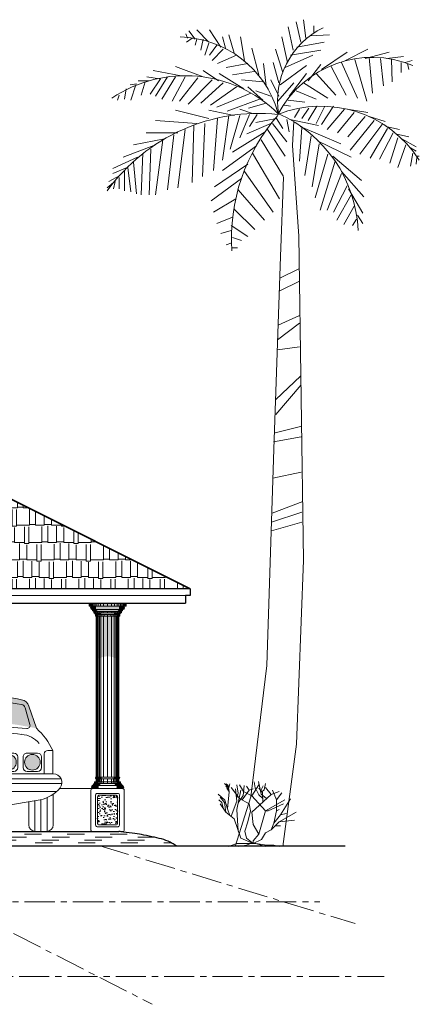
# Model space of a CAD drawing. Header units: centimetres. Extents: x 157 to 4450, y 465 to 3176.
# Tile 12 of 19: x 1930 to 2350, y 2072 to 3107. Entities that reach past the tile are written whole.
import ezdxf

# ---------------------------------------------------------------- set-up
doc = ezdxf.new("R2010")
doc.units = ezdxf.units.CM
doc.linetypes.add('ACAD_ISO03W100', pattern=[30, 12, -18])
doc.linetypes.add('CENTERX2', pattern=[101.6, 63.5, -12.7, 12.7, -12.7])
doc.layers.get('0').update_dxf_attribs({"lineweight": 25})
for name, color, linetype, lineweight in [('1.000', 144, 'Continuous', 13), ('column', 56, 'Continuous', 5), ('FURNIT', 204, 'Continuous', 9), ('Hatch', 12, 'Continuous', 15), ('LANDSCAP', 112, 'Continuous', 15), ('Shadow', 250, 'Continuous', 5), ('Win', 5, 'Continuous', 20)]:
    doc.layers.add(name, color=color, linetype=linetype, lineweight=lineweight)

# ---------------------------------------------------------------- blocks, each defined once
blk = doc.blocks.new('Column With Base')
at = {"layer": 'FURNIT'}
h = blk.add_hatch(dxfattribs=at)
h.set_pattern_fill('AR-CONC', color=256, scale=0.05, style=0)
h.set_pattern_definition([(50, (-4297.6634, 11838.39), (9.1092334, -0.7969543), [0.9525, -10.4775]), (355, (-4297.663, 11838.39), (-1.762141, 9.552832), [0.762, -8.382]), (100.451, (-4296.904, 11838.324), (7.347125, 8.7558344), [0.8095, -8.9045]), (46.1842, (-4297.663, 11840.93), (13.553952, -2.102116), [1.42875, -15.71625]), (96.6356, (-4296.534, 11840.755), (11.870212, 12.371278), [1.21425, -13.35675]), (351.184, (-4297.663, 11840.93), (11.87023, 12.371256), [1.143, -12.573]), (21, (-4296.3934, 11840.295), (7.580744, -5.113276), [0.9525, -10.4775]), (326, (-4296.393, 11840.295), (3.0901014, 9.209398), [0.762, -8.382]), (71.4514, (-4295.762, 11839.869), (10.6708245, 4.096143), [0.8095, -8.9045]), (37.5, (-4297.6634, 11838.3903), (0.1544302, 4.22775194), [0, -8.2804, 0, -8.509, 0, -8.41375]), (7.5, (-4297.6634, 11838.3903), (3.3409831, 5.0090287), [0, -4.8514, 0, -8.0899, 0, -3.20675]), (327.5, (-4300.4955, 11838.3903), (6.7795298, -0.2864372), [0, -3.175, 0, -9.906, 0, -13.1445]), (317.5, (-4301.7655, 11838.3903), (7.406459, 1.2713246), [0, -4.1275, 0, -6.5786, 0, -9.3345])])
h.paths.add_polyline_path([(10.5, 36.5, 0.414214), (9, 38), (-9, 38, 0.414214), (-10.5, 36.5), (-10.5, 8.5, 0.414214), (-9, 7), (9, 7, 0.414214), (10.5, 8.5)])
for p, q in [((-18.9, 236.7), (-18.9, 240)), ((-18.2, 236.7), (-18.2, 240)), ((-17.3, 236.6), (-17.3, 240)), ((-16.3, 236.7), (-16.3, 240)), ((-15.1, 236.7), (-15.1, 240)), ((-13.5, 236.7), (-13.5, 240)), ((-12, 236.7), (-12, 240)), ((-10, 236.7), (-10, 240)), ((-7.4, 236.7), (-7.4, 240)), ((-4.3, 236.7), (-4.3, 240)), ((0, 240), (0, 236.7)), ((4.3, 236.7), (4.3, 240)), ((7.4, 236.7), (7.4, 240)), ((10, 236.7), (10, 240)), ((12, 236.7), (12, 240)), ((13.5, 236.7), (13.5, 240)), ((15.1, 236.7), (15.1, 240)), ((16.3, 236.7), (16.3, 240)), ((17.3, 236.6), (17.3, 240)), ((18.2, 236.7), (18.2, 240)), ((18.9, 236.7), (18.9, 240)), ((19.5, 236.7), (-19.5, 236.7)), ((-17.8, 235.4), (-12.3, 235.4)), ((-17.8, 234.6), (-12.3, 234.6)), ((-17.6, 235.9), (-13, 235.9)), ((-17.6, 234.1), (-13, 234.1)), ((-17.2, 236.3), (-12.6, 236.3)), ((-17.2, 233.7), (-12.6, 233.7)), ((-16.8, 236.5), (-12.3, 236.5)), ((-16.8, 233.5), (-12.3, 233.5)), ((16.2, 233.3), (-16.2, 233.3)), ((-16.1, 232.8), (-11.8, 232.8)), ((-15.8, 232.2), (-11.5, 232.2)), ((-15.5, 231.8), (-11.2, 231.8)), ((-15, 231.5), (-10.7, 231.5)), ((14.5, 231.3), (-14.5, 231.3)), ((14.5, 229.7), (-14.5, 229.7)), ((-14.3, 229.7), (-14.3, 231.3)), ((-13.7, 229.7), (-13.7, 231.3)), ((-13.3, 229.1), (-7.1, 229.1)), ((-13, 229.6), (-13, 231.3)), ((-13, 228.7), (-6.9, 228.7)), ((-12.9, 228.4), (-6.8, 228.4)), ((-12.8, 228.1), (-6.7, 228.1)), ((12.8, 228), (-12.8, 228)), ((-12.3, 226.3), (-12.3, 228)), ((-12, 229.7), (-12, 231.3)), ((-11.6, 226.3), (-11.6, 228)), ((-10.6, 229.7), (-10.6, 231.3)), ((-10.5, 226.3), (-10.5, 228)), ((-9.2, 226.3), (-9.2, 228)), ((-8.8, 229.7), (-8.8, 231.3)), ((-7.8, 226.3), (-7.8, 228)), ((-6.8, 229.7), (-6.8, 231.3)), ((-6, 226.3), (-6, 228)), ((-4.6, 229.7), (-4.6, 231.3)), ((-3.6, 226.3), (-3.6, 228)), ((0, 231.3), (0, 229.7)), ((0, 226.3), (0, 228)), ((3.6, 226.3), (3.6, 228)), ((4.6, 229.7), (4.6, 231.3)), ((6, 226.3), (6, 228)), ((12.8, 228.1), (6.7, 228.1)), ((6.8, 229.7), (6.8, 231.3)), ((12.9, 228.4), (6.8, 228.4)), ((13, 228.7), (6.9, 228.7)), ((13.3, 229.1), (7.1, 229.1)), ((7.8, 226.3), (7.8, 228)), ((8.8, 229.7), (8.8, 231.3)), ((9.2, 226.3), (9.2, 228)), ((10.5, 226.3), (10.5, 228)), ((10.6, 229.7), (10.6, 231.3)), ((15, 231.5), (10.7, 231.5)), ((15.5, 231.8), (11.2, 231.8)), ((15.8, 232.2), (11.5, 232.2)), ((11.6, 226.3), (11.6, 228)), ((16.1, 232.8), (11.8, 232.8)), ((12, 229.7), (12, 231.3)), ((16.8, 236.5), (12.3, 236.5)), ((17.8, 235.4), (12.3, 235.4)), ((17.8, 234.6), (12.3, 234.6)), ((16.8, 233.5), (12.3, 233.5)), ((12.3, 226.3), (12.3, 228)), ((17.2, 236.3), (12.6, 236.3)), ((17.2, 233.7), (12.6, 233.7)), ((17.6, 235.9), (13, 235.9)), ((17.6, 234.1), (13, 234.1)), ((13, 229.7), (13, 231.3)), ((13.7, 229.7), (13.7, 231.3)), ((14.3, 229.7), (14.3, 231.3)), ((-12.8, 226.3), (8.9, 226.3)), ((12.8, 226.3), (-12.8, 226.3)), ((12, 226.3), (-12, 226.3)), ((-11.4, 226.3), (-11.4, 57)), ((-10.7, 226.3), (-10.7, 57)), ((-9.7, 226.3), (-9.7, 57)), ((-8.6, 226.3), (-8.6, 57)), ((-6.9, 226.3), (-6.9, 57)), ((-4.3, 226.3), (-4.3, 57)), ((0, 226.3), (0, 57)), ((4.3, 226.3), (4.3, 57)), ((6.9, 226.3), (6.9, 57)), ((8.6, 226.3), (8.6, 57)), ((9.7, 226.3), (9.7, 57)), ((10.7, 226.3), (10.7, 57)), ((11.4, 226.3), (11.4, 57)), ((13.7, 52), (-13.7, 52)), ((-13.1, 50.3), (-13.1, 52)), ((-12.8, 56.2), (-6.6, 56.2)), ((-12.7, 56.6), (-6.5, 56.6)), ((-12.7, 55.7), (-6.5, 55.7)), ((-12.5, 56.9), (-6.3, 56.9)), ((-12.5, 55.5), (-6.3, 55.5)), ((-12.4, 50.3), (-12.4, 52)), ((12, 57), (-12, 57)), ((12, 57), (-12, 57)), ((10.3, 55.3), (-12, 55.3)), ((12, 55.3), (-12, 55.3)), ((-11.6, 50.3), (-11.6, 52)), ((-11.4, 52), (-11.4, 55.3)), ((-10.7, 52), (-10.7, 55.3)), ((-10.5, 50.3), (-10.5, 52)), ((-9.7, 52), (-9.7, 55.3)), ((-9.2, 50.3), (-9.2, 52)), ((-8.9, 52), (-8.9, 55.3)), ((-7.8, 50.3), (-7.8, 52)), ((-7.7, 52), (-7.7, 55.3)), ((-6.2, 52), (-6.2, 55.3)), ((-6, 50.3), (-6, 52)), ((-4.3, 52), (-4.3, 55.3)), ((-4.1, 50.3), (-4.1, 52)), ((0, 55.3), (0, 52)), ((0, 52), (0, 50.3)), ((4.1, 50.3), (4.1, 52)), ((4.3, 52), (4.3, 55.3)), ((6, 50.3), (6, 52)), ((6.2, 52), (6.2, 55.3)), ((12.5, 56.9), (6.3, 56.9)), ((12.5, 55.5), (6.3, 55.5)), ((12.7, 56.6), (6.5, 56.6)), ((12.7, 55.7), (6.5, 55.7)), ((12.8, 56.2), (6.6, 56.2)), ((7.7, 52), (7.7, 55.3)), ((7.8, 50.3), (7.8, 52)), ((8.9, 52), (8.9, 55.3)), ((9.2, 50.3), (9.2, 52)), ((9.7, 52), (9.7, 55.3)), ((10.5, 50.3), (10.5, 52)), ((10.7, 52), (10.7, 55.3)), ((11.4, 52), (11.4, 55.3)), ((11.6, 50.3), (11.6, 52)), ((12.4, 50.3), (12.4, 52)), ((13.1, 50.3), (13.1, 52)), ((-17, 47), (-9.8, 47)), ((-17, 46.3), (-9.8, 46.3)), ((-16.8, 47.5), (-9.6, 47.5)), ((-16.8, 45.8), (-9.6, 45.8)), ((-16.4, 47.9), (-9.3, 47.9)), ((-16.4, 45.4), (-9.3, 45.4)), ((-16, 48.2), (-9, 48.2)), ((-16, 45.1), (-9, 45.1)), ((-15.3, 48.9), (-8.3, 48.9)), ((15.3, 48.3), (-15.3, 48.3)), ((-15, 49.5), (-8.1, 49.5)), ((-14.6, 49.9), (-7.7, 49.9)), ((-14.1, 50.2), (-7.2, 50.2)), ((13.7, 50.3), (-13.7, 50.3)), ((14.1, 50.2), (7.2, 50.2)), ((14.6, 49.9), (7.7, 49.9)), ((15, 49.5), (8.1, 49.5)), ((15.3, 48.9), (8.3, 48.9)), ((16, 48.2), (9, 48.2)), ((16, 45.1), (9, 45.1)), ((16.4, 47.9), (9.3, 47.9)), ((16.4, 45.4), (9.3, 45.4)), ((16.8, 47.5), (9.6, 47.5)), ((16.8, 45.8), (9.6, 45.8)), ((17, 47), (9.8, 47)), ((17, 46.3), (9.8, 46.3))]:
    blk.add_line(p, q)
for points in [[(-11, 5), (11, 5, 0.414214), (12.5, 6.5), (12.5, 38.5, 0.414214), (11, 40), (-11, 40, 0.414214), (-12.5, 38.5), (-12.5, 6.5, 0.414214)], [(-9, 7), (9, 7, 0.414214), (10.5, 8.5), (10.5, 36.5, 0.414214), (9, 38), (-9, 38, 0.414214), (-10.5, 36.5), (-10.5, 8.5, 0.414214)]]:
    blk.add_lwpolyline(points, format="xyb", close=True, dxfattribs=at)
at = {"layer": 'Win'}
for p, q in [((19.5, 240), (-19.5, 240)), ((-19.5, 236.7), (-19.5, 240)), ((19.5, 236.7), (19.5, 240)), ((-14.5, 231.3), (-14.5, 229.7)), ((-12.8, 228), (-12.8, 226.3)), ((12.8, 228), (12.8, 226.3)), ((14.5, 231.3), (14.5, 229.7)), ((-12, 226.3), (-12, 57)), ((12, 226.3), (12, 57)), ((-13.7, 50.3), (-13.7, 52)), ((-12, 55.3), (-12, 52)), ((12, 55.3), (12, 52)), ((13.7, 50.3), (13.7, 52)), ((15.3, 45), (-15.3, 45))]:
    blk.add_line(p, q, dxfattribs=at)
blk.add_lwpolyline([(-16, 0), (16, 0, 0.414214), (17.5, 1.5), (17.5, 43.5, 0.414214), (16, 45), (-16, 45, 0.414214), (-17.5, 43.5), (-17.5, 1.5, 0.414214)], format="xyb", close=True, dxfattribs=at)
for centre, radius, start, end in [((-16.2, 235), 1.67, 90, 270), ((-14.1, 233.3), 2.05, 180.2903, 259.3208), ((-14.5, 228), 1.69, 0.7516, 89.2484), ((14.5, 228), 1.69, 90.7516, 179.2484), ((14.1, 233.3), 2.05, 280.6792, 359.7097), ((16.2, 235), 1.67, 270, 90), ((-12, 56.2), 0.833, 90, 270), ((12, 56.2), 0.833, 270, 90), ((-15.3, 46.7), 1.67, 90, 270), ((-13.3, 48.3), 2.04, 100.5765, 179.8123), ((13.3, 48.3), 2.04, 0.1877, 79.4235), ((15.3, 46.7), 1.67, 270, 90)]:
    blk.add_arc(centre, radius, start, end, dxfattribs=at)
blk = doc.blocks.new('CAR FRO')
h = blk.add_hatch(color=256)
h.paths.add_polyline_path([(-61.37, -60.27, 1.000001), (-75.05, -60.27, 1.000001)])
h.paths.add_polyline_path([(-54.18, -60.27, 1), (-40.49, -60.27, 1)])
h.paths.add_polyline_path([(54.18, -60.27, 1.000001), (40.49, -60.27, 1.000001)])
h.paths.add_polyline_path([(75.05, -60.27, 1.000001), (61.37, -60.27, 1.000001)])
for p, q in [((-71.85, -30.56), (-65.21, -11.05)), ((-66.07, -27.37), (-61.85, -12.6)), ((66.07, -27.37), (61.85, -12.6)), ((71.85, -30.56), (65.21, -11.05)), ((0, -41.7), (0, -35.49)), ((-81.64, -49.99), (-86.17, -49.99)), ((-86.17, -49.99), (-86.17, -70.56)), ((-36.9, -70.56), (-36.9, -49.99)), ((0, -58.08), (0, -46.43)), ((36.9, -70.56), (36.9, -49.99)), ((81.64, -49.99), (86.17, -49.99)), ((86.17, -49.99), (86.17, -70.56)), ((-78.65, -70.56), (-78.65, -52.97)), ((-76.26, -64.91), (-76.26, -55.64)), ((-72.85, -52.22), (-63.58, -52.22)), ((-60.16, -55.64), (-60.16, -64.91)), ((-55.38, -64.91), (-55.38, -55.64)), ((-51.97, -52.22), (-42.7, -52.22)), ((-39.29, -55.64), (-39.29, -64.91)), ((0, -58.08), (-36.9, -58.08)), ((0, -58.08), (36.9, -58.08)), ((39.29, -55.64), (39.29, -64.91)), ((51.97, -52.22), (42.7, -52.22)), ((55.38, -64.91), (55.38, -55.64)), ((60.16, -55.64), (60.16, -64.91)), ((72.85, -52.22), (63.58, -52.22)), ((76.26, -64.91), (76.26, -55.64)), ((78.65, -70.56), (78.65, -52.97)), ((-63.58, -68.32), (-72.85, -68.32)), ((-42.7, -68.32), (-51.97, -68.32)), ((0, -62.24), (-36.9, -62.24)), ((0, -66.4), (-36.9, -66.4)), ((0, -62.24), (36.9, -62.24)), ((0, -66.4), (36.9, -66.4)), ((42.7, -68.32), (51.97, -68.32)), ((63.58, -68.32), (72.85, -68.32)), ((0, -74.72), (-93.29, -74.72)), ((0, -70.56), (-86.57, -70.56)), ((-42.17, -102.38), (-42.17, -74.72)), ((-35.48, -74.72), (-35.48, -102.38)), ((0, -70.56), (86.57, -70.56)), ((0, -74.72), (93.29, -74.72)), ((35.48, -74.72), (35.48, -102.38)), ((42.17, -102.38), (42.17, -74.72)), ((-42.17, -78.88), (-94.03, -78.88)), ((-42.17, -85.83), (-89.6, -85.83)), ((0, -78.88), (-35.48, -78.88)), ((0, -85.83), (-35.48, -85.83)), ((-23.5, -103.04), (-23.5, -85.83)), ((0, -78.88), (35.48, -78.88)), ((0, -85.83), (35.48, -85.83)), ((23.5, -103.04), (23.5, -85.83)), ((42.17, -78.88), (94.03, -78.88)), ((42.17, -85.83), (89.6, -85.83)), ((-42.17, -98.86), (-75.12, -93.08)), ((23.5, -89.86), (0, -89.86)), ((42.17, -98.86), (75.12, -93.08)), ((-35.48, -102.38), (-42.17, -102.38)), ((-35.48, -98.86), (-23.5, -98.86)), ((-23.5, -103.04), (0, -103.04)), ((23.5, -103.04), (0, -103.04)), ((35.48, -98.86), (23.5, -98.86)), ((35.48, -102.38), (42.17, -102.38))]:
    blk.add_line(p, q)
at = {"linetype": 'Continuous'}
for p, q in [((-86.5, -115.16), (-86.5, -88.36)), ((-81.26, -120.9), (-81.26, -91.27)), ((-75.78, -120.9), (-75.78, -92.96)), ((-70.29, -120.9), (-70.29, -93.93)), ((-65.06, -94.85), (-65.06, -115.16)), ((-23.5, -89.86), (0, -89.86)), ((65.06, -94.85), (65.06, -115.16)), ((70.29, -120.9), (70.29, -93.93)), ((75.78, -120.9), (75.78, -92.96)), ((81.26, -120.9), (81.26, -91.27)), ((86.5, -115.16), (86.5, -88.36)), ((-70.8, -120.9), (-80.75, -120.9)), ((70.8, -120.9), (80.75, -120.9))]:
    blk.add_line(p, q, dxfattribs=at)
for centre in [(-68.21, -60.27), (-47.33, -60.27), (47.33, -60.27), (68.21, -60.27)]:
    blk.add_circle(centre, 6.84)
for centre, radius, start, end in [((0, -316.65), 316.65, 79.29305, 90), ((-57.27, -13.75), 8.38, 100.70696, 161.20413), ((0, -316.65), 316.65, 90, 100.70696), ((0, -331.83), 327.41, 90, 100.32387), ((0, -331.83), 327.41, 79.67612, 90), ((57.27, -13.75), 8.38, 18.79587, 79.29305), ((-57.95, -13.72), 4.06, 100.32387, 164.04833), ((57.95, -13.72), 4.06, 15.95167, 79.67612), ((-27.54, -78.23), 65.08, 132.90683, 154.28076), ((-63.52, -28.1), 2.65, 164.04833, 274.56743), ((0, -823.28), 795.07, 90, 94.56744), ((0, -599.07), 566.3, 90, 95.96879), ((-114.7, -122.67), 113.07, 40.31012, 51.26312), ((0, -823.28), 795.07, 85.43256, 90), ((0, -599.07), 566.3, 84.03122, 90), ((114.7, -122.67), 113.07, 128.73688, 139.68988), ((63.52, -28.1), 2.65, 265.43257, 15.95167), ((27.54, -78.23), 65.08, 25.71923, 47.09317), ((-56.45, -59.16), 23.45, 95.96879, 139.22852), ((-77.15, -62.91), 42.28, 17.793, 41.99791), ((77.15, -62.91), 42.28, 138.00209, 162.20699), ((56.45, -59.16), 23.45, 40.77149, 84.03122), ((-81.64, -52.97), 2.99, 0, 90), ((32.42, -52.88), 5.18, 139.68988, 199.07607), ((81.64, -52.97), 2.99, 90, 180.00001), ((-72.85, -55.64), 3.41, 90, 180.00001), ((-63.58, -55.64), 3.41, 0, 90), ((-51.97, -55.64), 3.41, 90, 180.00001), ((-42.7, -55.64), 3.41, 0, 90), ((42.7, -55.64), 3.41, 90, 180.00001), ((51.97, -55.64), 3.41, 0, 90), ((63.58, -55.64), 3.41, 90, 180.00001), ((72.85, -55.64), 3.41, 0, 90), ((-72.85, -64.91), 3.41, 180.00001, 270), ((-63.58, -64.91), 3.41, 270, 0.00001), ((-51.97, -64.91), 3.41, 180.00001, 270), ((-42.7, -64.91), 3.41, 270, 0.00001), ((42.7, -64.91), 3.41, 180.00001, 270), ((51.97, -64.91), 3.41, 270, 0), ((63.58, -64.91), 3.41, 180.00001, 270), ((72.85, -64.91), 3.41, 270, 0), ((-86.57, -78.07), 7.51, 90, 218.16755), ((86.57, -78.07), 7.51, 321.83245, 90), ((-70.24, -65.23), 28.28, 218.16755, 260.06044), ((70.24, -65.23), 28.28, 279.93957, 321.83245)]:
    blk.add_arc(centre, radius, start, end)
for centre, radius, start, end in [((-32.42, -52.88), 5.18, 340.92392, 40.31012), ((-80.75, -115.16), 5.75, 180.00001, 270), ((-70.8, -115.16), 5.75, 270, 0), ((70.8, -115.16), 5.75, 180.00001, 270), ((80.75, -115.16), 5.75, 270, 0)]:
    blk.add_arc(centre, radius, start, end, dxfattribs=at)
for points in [[(0, -89.86), (0, -85.83), (-23.5, -89.86), (-23.5, -85.83)], [(0, -89.86), (0, -85.83), (23.5, -89.86), (23.5, -85.83)]]:
    blk.add_solid(points)
blk = doc.blocks.new('Tree - palm elevation')
for p, q in [((-7.5, 199.68), (-7.5, 197.946)), ((-5.567, 196.707), (-4.987, 201.167)), ((-4.407, 195.716), (-3.247, 200.672)), ((-2.474, 193.733), (-1.315, 199.433)), ((-6.727, 197.202), (-11.366, 197.45)), ((-1.121, 190.759), (0.232, 196.955)), ((9.317, 191.255), (10.283, 196.955)), ((11.829, 192.99), (13.182, 197.45)), ((13.956, 194.229), (14.729, 196.955)), ((15.116, 194.477), (17.822, 198.689)), ((18.015, 195.716), (20.914, 198.689)), ((21.301, 196.459), (22.847, 198.441)), ((22.074, 196.707), (23.427, 195.716)), ((23.234, 196.707), (23.62, 197.698)), ((-3.441, 194.477), (-10.013, 195.716)), ((5.837, 187.786), (7.577, 194.229)), ((16.082, 194.972), (17.822, 192.494)), ((18.015, 195.468), (18.981, 192.494)), ((19.368, 196.459), (19.948, 193.733)), ((20.914, 196.459), (21.301, 194.972)), ((-25.283, 191.751), (-29.342, 192.246)), ((-20.064, 191.751), (-25.863, 193.238)), ((-23.737, 191.751), (-24.51, 185.06)), ((-21.031, 191.998), (-21.804, 183.325)), ((-15.232, 191.255), (-20.644, 193.981)), ((-9.433, 189.025), (-15.618, 193.238)), ((-1.894, 192.494), (-9.24, 193.733)), ((-0.541, 189.52), (-7.307, 192.494)), ((0.038, 188.281), (1.778, 193.981)), ((11.25, 192.494), (15.889, 190.512)), ((14.536, 193.981), (17.242, 191.255)), ((-29.729, 190.759), (-31.469, 191.255)), ((-30.309, 190.512), (-30.695, 189.025)), ((-28.763, 190.759), (-28.763, 188.281)), ((-26.443, 191.503), (-26.636, 186.051)), ((-17.551, 191.503), (-20.451, 181.343)), ((-14.265, 190.759), (-18.131, 182.086)), ((-11.753, 189.768), (-15.425, 182.83)), ((-6.147, 186.299), (-9.24, 190.264)), ((-5.76, 190.016), (0.618, 185.308)), ((1.005, 185.803), (2.358, 190.759)), ((4.098, 185.06), (4.678, 190.512)), ((8.544, 190.512), (13.763, 189.52)), ((19.368, 187.29), (26.133, 189.768)), ((-8.08, 188.034), (-12.912, 182.83)), ((-5.76, 188.034), (-1.508, 182.582)), ((6.997, 188.529), (12.216, 187.786)), ((9.51, 184.317), (15.502, 188.034)), ((15.695, 186.299), (19.368, 188.777)), ((20.721, 187.042), (25.167, 181.343)), ((23.814, 187.29), (26.907, 181.343)), ((24.78, 187.538), (31.546, 188.777)), ((26.133, 187.29), (29.419, 181.838)), ((28.066, 187.29), (30.966, 182.582)), ((29.999, 186.795), (33.092, 187.29)), ((-4.987, 185.803), (-10.979, 182.086)), ((-2.668, 185.803), (1.198, 181.343)), ((1.005, 182.582), (2.938, 186.547)), ((4.871, 186.051), (10.09, 186.547)), ((4.871, 181.591), (8.544, 184.812)), ((11.25, 184.812), (17.628, 180.352)), ((14.536, 185.803), (19.948, 180.847)), ((17.242, 186.547), (23.041, 180.599)), ((29.806, 186.795), (32.319, 183.078)), ((32.512, 186.299), (35.218, 186.299)), ((33.479, 186.051), (34.445, 182.83)), ((35.605, 185.556), (37.151, 185.308)), ((35.798, 185.308), (36.958, 181.591)), ((-3.247, 183.821), (-8.08, 181.838)), ((2.938, 182.582), (6.61, 183.821)), ((7.77, 183.325), (16.082, 179.856)), ((38.118, 184.317), (38.504, 181.838)), ((39.857, 182.83), (40.244, 181.591)), ((-12.332, 180.104), (-9.433, 175.643)), ((-10.206, 180.104), (-8.08, 175.891)), ((-8.273, 180.104), (-6.147, 176.635)), ((-1.315, 181.591), (-5.374, 181.095)), ((-0.348, 180.352), (-1.894, 180.104)), ((4.098, 180.847), (8.35, 179.608)), ((5.644, 181.838), (13.569, 178.865)), ((-21.031, 177.626), (-24.897, 176.387)), ((-15.618, 179.36), (-20.644, 178.617)), ((-20.064, 177.626), (-15.812, 172.67)), ((-17.358, 178.617), (-13.299, 173.661)), ((-15.038, 179.36), (-10.786, 174.404)), ((-6.34, 179.608), (-4.6, 177.13)), ((-4.021, 179.36), (-2.861, 177.378)), ((6.224, 178.121), (8.157, 175.148)), ((7.384, 178.369), (10.476, 179.36)), ((8.157, 178.121), (10.476, 172.422)), ((10.476, 177.874), (12.796, 169.696)), ((11.829, 177.874), (18.015, 179.113)), ((13.182, 177.874), (14.729, 166.97)), ((18.015, 177.13), (26.133, 179.113)), ((-25.09, 175.148), (-28.376, 174.404)), ((-24.317, 175.891), (-18.711, 168.457)), ((-22.191, 176.635), (-16.391, 169.448)), ((-4.214, 175.148), (-14.072, 170.935)), ((-1.701, 176.882), (-8.66, 175.396)), ((-2.668, 176.387), (-2.376, 170.594)), ((-0.928, 176.882), (-1.508, 173.909)), ((2.551, 175.891), (-0.928, 171.431)), ((1.585, 177.13), (0.038, 174.652)), ((1.585, 177.13), (6.61, 176.139)), ((2.938, 175.891), (8.737, 173.413)), ((15.889, 177.13), (16.855, 164.492)), ((18.981, 175.891), (19.561, 163.005)), ((20.914, 175.891), (30.966, 176.635)), ((21.688, 175.396), (22.074, 161.518)), ((-27.409, 173.413), (-30.695, 172.67)), ((-26.829, 173.661), (-23.544, 167.218)), ((-25.476, 174.652), (-21.224, 167.466)), ((-6.92, 172.917), (-5.374, 163.253)), ((-4.6, 174.9), (-4.021, 166.722)), ((3.711, 174.404), (-0.541, 167.961)), ((4.291, 173.909), (12.216, 168.953)), ((23.814, 174.404), (25.554, 160.279)), ((25.554, 173.661), (33.285, 173.661)), ((26.52, 173.165), (28.066, 159.784)), ((-28.956, 172.174), (-32.435, 170.192)), ((-29.922, 170.687), (-27.989, 165.235)), ((-27.989, 172.422), (-26.056, 166.227)), ((-8.466, 171.678), (-16.585, 167.713)), ((-8.853, 170.935), (-7.113, 160.527)), ((5.257, 171.926), (-0.155, 163.005)), ((6.417, 170.439), (14.729, 164.492)), ((28.839, 172.174), (36.378, 170.687)), ((29.226, 171.926), (30.966, 158.545)), ((30.966, 170.687), (38.891, 167.713)), ((-32.628, 167.961), (-33.208, 167.961)), ((-31.082, 169.944), (-32.435, 169.2)), ((-31.662, 168.705), (-31.082, 165.483)), ((-12.139, 167.961), (-19.098, 162.014)), ((-10.979, 168.457), (-7.887, 157.801)), ((7.384, 168.705), (0.812, 157.553)), ((32.126, 169.696), (32.512, 158.545)), ((34.058, 168.705), (34.445, 158.545)), ((-32.628, 167.713), (-32.435, 165.979)), ((-12.719, 166.722), (-9.046, 154.828)), ((8.544, 165.979), (16.662, 160.527)), ((35.412, 167.713), (41.404, 164.988)), ((36.378, 166.474), (35.605, 158.792)), ((-14.265, 164.244), (-19.678, 158.049)), ((-14.265, 163.749), (-10.786, 154.828)), ((9.317, 164.244), (2.358, 154.332)), ((37.731, 165.235), (36.958, 159.288)), ((37.924, 165.235), (41.404, 163.749)), ((38.504, 164.492), (38.504, 159.536)), ((39.664, 163.253), (42.37, 161.766)), ((-15.618, 160.775), (-12.332, 154.332)), ((10.09, 162.51), (17.435, 157.058)), ((39.857, 162.757), (39.857, 160.031)), ((40.824, 161.766), (41.21, 160.031)), ((41.21, 161.518), (42.757, 160.279)), ((-16.005, 160.031), (-19.484, 154.084)), ((-16.585, 158.545), (-13.106, 152.35)), ((10.863, 159.784), (4.484, 152.35)), ((-17.358, 155.819), (-14.845, 151.358)), ((11.443, 157.553), (16.855, 154.332)), ((-18.131, 153.589), (-19.484, 151.606)), ((11.829, 155.075), (6.804, 150.119)), ((-17.938, 152.597), (-16.972, 151.111)), ((12.603, 151.111), (8.544, 148.385)), ((12.216, 153.093), (16.082, 151.606)), ((12.603, 149.872), (15.116, 149.128)), ((12.216, 148.137), (10.09, 147.393)), ((12.409, 146.898), (13.763, 146.402)), ((12.409, 145.659), (11.056, 145.659)), ((-4.081, 140.645), (0.753, 138.261)), ((-4.081, 137.547), (0.753, 135.163)), ((-4.081, 129.205), (1.124, 126.821)), ((-4.081, 127.298), (1.31, 123.246)), ((-4.081, 121.578), (1.31, 120.863)), ((-4.267, 114.428), (1.682, 108.708)), ((-4.453, 112.283), (1.682, 105.133)), ((-4.639, 102.273), (1.868, 100.604)), ((-4.453, 99.651), (2.24, 98.459)), ((-4.453, 91.071), (2.426, 89.641)), ((-4.825, 83.921), (2.612, 81.061)), ((-4.639, 81.299), (2.797, 78.916)), ((-4.639, 78.916), (2.797, 76.771))]:
    blk.add_line(p, q)
for points in [[(-2.363, 170.553), (-3.88, 148.505), (-4.988, 69.634), (-3.325, 24.869), (0, 0)], [(-0.116, 162.848), (0.554, 143.532), (2.217, 96.635), (3.88, 44.054), (7.76, 12.079), (11.64, 0)]]:
    blk.add_lwpolyline(points)
for centre, radius, start, end in [((-18.427, 181.448), 19.715, 350.285, 64.11229), ((25.595, 171.567), 25.395, 91.40319, 163.882), ((-21.738, 166.094), 25.899, 27.67115, 112.5305), ((23.687, 155.341), 32.188, 56.19272, 134.3213), ((-9.259, 151.732), 28.386, 68.38311, 147.5322), ((14.394, 148.393), 32.752, 113.7592, 177.4133), ((5.828, 132.718), 45.639, 35.98777, 95.82273), ((-32.8, 147.923), 45.309, 356.1943, 41.37848)]:
    blk.add_arc(centre, radius, start, end)
blk = doc.blocks.new('Shrub - elevation')
for p, q in [((-12.471, 19.775), (-12.898, 22.044)), ((-11.28, 19.619), (-12.104, 21.184)), ((-11.433, 18.289), (-10.457, 22.749)), ((-8.16, 17.76), (-10.56, 21.6)), ((-9.48, 19.775), (-8.992, 22.592)), ((-7.2, 19.68), (-6.24, 21.12)), ((-5.086, 17.741), (-5.513, 21.34)), ((-5.28, 19.2), (-3.84, 21.6)), ((-3.377, 18.602), (-2.888, 21.575)), ((-0.508, 21.888), (-0.081, 20.558)), ((-0.203, 19.149), (0.102, 21.34)), ((-0.02, 20.01), (0.896, 21.105)), ((0.041, 20.714), (1.384, 22.044)), ((0.102, 21.34), (0.835, 21.888)), ((-16.8, 16.32), (-18.72, 18.72)), ((-14.88, 18.24), (-17.76, 19.2)), ((-16.8, 16.32), (-15.36, 19.68)), ((-14.88, 18.24), (-12.96, 20.64)), ((-8.16, 12), (-14.88, 18.24)), ((-13.325, 16.724), (-11.433, 18.289)), ((-12.96, 12.48), (-8.16, 17.76)), ((-11.677, 19.071), (-12.471, 19.775)), ((-12.043, 15.628), (-11.921, 18.836)), ((-11.982, 16.802), (-10.579, 18.054)), ((-11.921, 18.836), (-10.64, 20.401)), ((-10.579, 18.054), (-9.846, 19.697)), ((-7.2, 19.68), (-8.64, 20.16)), ((-8.16, 17.76), (-5.28, 19.2)), ((-4.8, 16.32), (-7.2, 19.68)), ((-3.377, 15.315), (-5.086, 17.819)), ((-2.88, 12.96), (-4.32, 19.68)), ((-3.84, 16.8), (-0.96, 20.64)), ((-2.766, 16.802), (-3.377, 18.602)), ((-2.88, 15.84), (-2.4, 20.16)), ((0.346, 13.203), (-0.203, 19.149)), ((-0.142, 19.384), (0.59, 20.401)), ((1.323, 16.254), (3.642, 18.289)), ((1.44, 15.36), (2.88, 17.28)), ((-18.24, 11.04), (-21.755, 16.655)), ((-12.96, 12.48), (-19.68, 16.32)), ((-13.92, 12.48), (-19.2, 14.88)), ((-16.8, 12.48), (-16.8, 16.32)), ((-7.68, 12.48), (-7.2, 14.88)), ((-7.2, 14.88), (-3.84, 16.8)), ((-0.96, 10.56), (-2.88, 15.84)), ((0.346, 13.203), (1.323, 16.254)), ((0.96, 12), (1.44, 15.36)), ((0.96, 12), (2.88, 14.88)), ((1.92, 13.44), (2.4, 15.36)), ((2.4, 15.36), (3.36, 16.32)), ((-17.76, 8.64), (-23.663, 11.961)), ((-18.24, 11.04), (-20.16, 11.52)), ((-15.84, 8.16), (-18.24, 11.04)), ((-16.8, 12.48), (-17.76, 12.96)), ((-15.84, 8.16), (-16.8, 12.48)), ((-12.96, 12.48), (-13.92, 12.48)), ((-10.56, 4.32), (-12.96, 12.48)), ((-8.64, 7.68), (-8.16, 12)), ((-6.72, 8.64), (-7.68, 12.48)), ((-3.36, 5.28), (-2.88, 12.96)), ((-1.92, 9.6), (0.96, 12)), ((-0.48, 10.8), (0.346, 13.203)), ((-17.76, 8.64), (-23.128, 9.222)), ((-16.32, 7.2), (-18.24, 7.2)), ((-14.88, 5.76), (-17.76, 8.64)), ((-14.88, 5.76), (-15.84, 8.16)), ((-10.56, 4.32), (-8.64, 7.68)), ((-5.76, 5.28), (-6.72, 8.64)), ((-4.32, 2.88), (-1.92, 9.6)), ((-12.96, 4.8), (-14.88, 5.76)), ((-11.52, 2.4), (-12.96, 4.8)), ((-8.64, 1.92), (-10.56, 4.32)), ((-6.24, 2.88), (-5.76, 5.28)), ((-15.84, 0.48), (-17.76, 0)), ((-13.44, 0.48), (-15.84, 0.48)), ((-9.6, 0.96), (-13.44, 0.48)), ((-9.6, 0.96), (-12.96, 0)), ((-8.64, 0.96), (-11.52, 2.4)), ((-9.6, 0.96), (-7.68, 0.96)), ((-8.64, 0.96), (-4.32, 2.88)), ((-8.64, 0.96), (-6.24, 2.88)), ((-8.64, 0.96), (-8.64, 1.92)), ((-8.64, 0.96), (-2.88, 0.96)), ((-7.68, 0.96), (-6.24, 0.48)), ((-6.24, 0.48), (-3.36, 0)), ((-2.88, 0.96), (0, 0))]:
    blk.add_line(p, q)

msp = doc.modelspace()

# ---------------------------------------------------------------- hatches: boundary and pattern name
at = {"layer": 'Hatch'}
h = msp.add_hatch(dxfattribs=at)
h.set_pattern_fill('AR-RSHKE', color=256, scale=0.06, style=0)
h.set_pattern_definition([(0, (171.593, 545.476), (38.862, 18.288), [9.144, -7.62, 10.668, -4.572, 13.716, -6.096]), (0, (180.737, 546.238), (38.862, 18.288), [7.62, -28.956, 6.096, -9.144]), (0, (199.025, 544.333), (38.862, 18.288), [4.572, -47.244]), (90, (171.593, 545.476), (-12.954, 18.288), [17.526, -55.626]), (90, (180.737, 545.476), (-12.954, 18.288), [17.145, -56.007]), (90, (188.357, 545.476), (-12.954, 18.288), [16.002, -57.15]), (90, (199.025, 544.333), (-12.954, 18.288), [17.526, -55.626]), (90, (203.597, 544.333), (-12.954, 18.288), [17.526, -55.626]), (90, (217.313, 545.476), (-12.954, 18.288), [16.764, -56.388])])
h.paths.add_polyline_path([(1710.1, 2663), (1710.1, 2654.5), (1710.1, 2649.5), (1720.1, 2649.5), (1720.1, 2644.5), (1715.1, 2644.5), (1715.1, 2639.5), (1710.1, 2639.5), (1710.1, 2581), (1786.6, 2581, -1), (1786.6, 2576), (1786.6, 2568.5), (1788.6, 2568.5), (1788.6, 2564.3, 0.347223), (1782.1, 2556), (1781.1, 2556), (1781.1, 2553.5), (1710.1, 2553.5), (1710.1, 2546), (1680.1, 2546), (1680.1, 2508.5), (2109.1, 2508.5), (1910.1, 2608), (1910.1, 2606), (1905.1, 2606), (1905.1, 2663)])
at = {"layer": 'Shadow'}
for points in [[(2038.3, 2490.2, -1), (2038.3, 2486.8, -0.359187), (2036.6, 2484.8), (2036.6, 2483.2, 0.40655), (2034.9, 2481.5), (2034.9, 2479.8), (2034.1, 2479.8), (2034.1, 2433.5, 0.339868), (2010.1, 2433.5), (2010.1, 2479.8), (2009.3, 2479.8), (2009.3, 2481.5, 0.40655), (2007.6, 2483.2), (2007.6, 2484.8, -0.359187), (2005.9, 2486.8, -1), (2005.9, 2490.2), (2002.6, 2490.2), (2002.6, 2493.5), (2041.6, 2493.5), (2041.6, 2490.2)], [(1936.5, 2389.7), (1931.8, 2392), (1896.7, 2396.9), (1861.2, 2398.6), (1825.8, 2396.9), (1800.1, 2393.6), (1790.6, 2392), (1785.9, 2389.7), (1783, 2385.3), (1775, 2361.9, -0.102467), (1947.4, 2361.9), (1943.5, 2373.6), (1939.5, 2385.3)]]:
    msp.add_hatch(color=256, dxfattribs=at).paths.add_polyline_path(points)

# ---------------------------------------------------------------- linework, layer by layer
at = {"color": 6, "lineweight": 35}
msp.add_line((2109.1, 2508.5), (1910.1, 2608), dxfattribs=at)
for p, q in [((2109.1, 2508.5), (1680.1, 2508.5)), ((2109.1, 2508.5), (2109.1, 2501.5)), ((2109.1, 2501.5), (2104.1, 2501.5)), ((2104.1, 2501.5), (2104.1, 2493.5)), ((1680.1, 2493.5), (2034.1, 2493.5)), ((2034.1, 2493.5), (2104.1, 2493.5)), ((1686.1, 2253.5), (2034.1, 2253.5)), ((1566.1, 2238.5), (2271.8, 2238.5))]:
    msp.add_line(p, q)
msp.add_spline([(2094.1, 2238.5), (2090.1, 2241), (2071.6, 2247.4), (2060.2, 2249.7), (2050.9, 2251.3), (2038.7, 2252.9), (2034.1, 2253.5)], degree=3)
at = {"layer": '1.000'}
for p, q in [((2104.1, 2501.5), (1680.1, 2501.5)), ((1971.5, 2298.5), (2006.1, 2298.5))]:
    msp.add_line(p, q, dxfattribs=at)
at = {"layer": 'FURNIT', "color": 176, "linetype": 'ACAD_ISO03W100', "ltscale": 1.5}
for p, q in [((1649, 2247.5), (2071.2, 2247.5)), ((1664.7, 2250.5), (2055.5, 2250.5)), ((1631.1, 2241.5), (2089.1, 2241.5)), ((1638, 2244.5), (2082.2, 2244.5))]:
    msp.add_line(p, q, dxfattribs=at)
at = {"layer": 'LANDSCAP', "linetype": 'CENTERX2', "ltscale": 0.5}
for p, q in [((1742.4, 2238.5), (2069.1, 2071.8)), ((2013.9, 2238.5), (2282.5, 2156.6)), ((156.8, 2179.4), (2245.3, 2179.4)), ((1167.1, 2101), (2313, 2101))]:
    msp.add_line(p, q, dxfattribs=at)

# ---------------------------------------------------------------- block references
at = {"layer": '1.000', "xscale": 1.200000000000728, "yscale": 1.200000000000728, "zscale": 1.200000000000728}
msp.add_blockref('CAR FRO', (1861.2, 2398.6), dxfattribs=at)
at = {"layer": 'column'}
msp.add_blockref('Column With Base', (2022.1, 2253.5), dxfattribs=at)
at = {"layer": 'LANDSCAP'}
for name, p, xscale, yscale, zscale in [('Tree - palm elevation', (2206.4, 2237.8), -4.319999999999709, 4.320000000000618, 4.319999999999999), ('Shrub - elevation', (2149.3, 2237.8), -3, 3, 3)]:
    msp.add_blockref(name, p, dxfattribs=dict(at, xscale=xscale, yscale=yscale, zscale=zscale))

doc.saveas('drawing.dxf')
